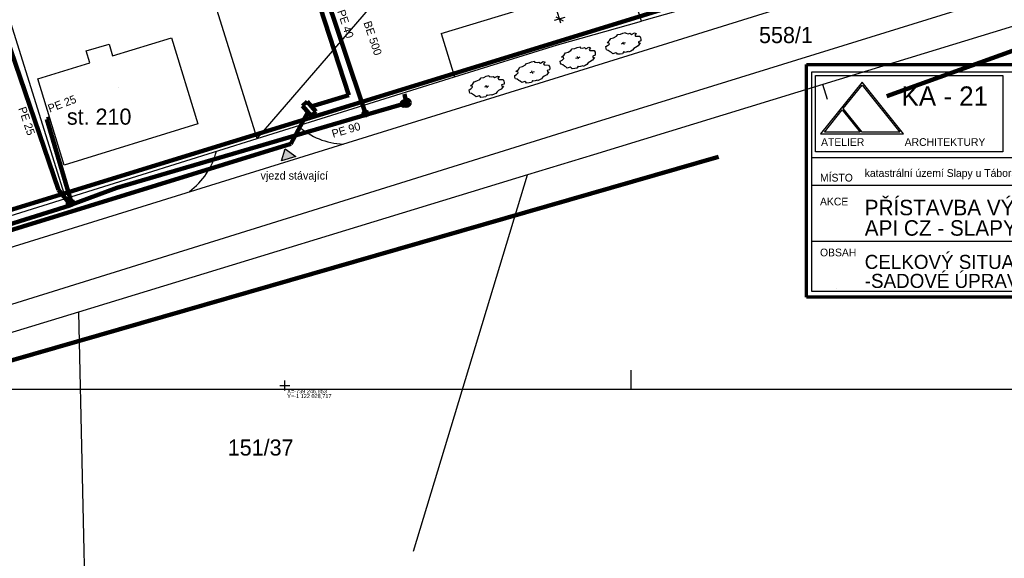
# Model space of a CAD drawing. Extents: x -740024 to -738426, y -1122140 to -1121743.
# Tile 21 of 256: x -739280 to -739157, y -1122050 to -1121983. Entities that reach past the tile are written whole.
import ezdxf

# ---------------------------------------------------------------- set-up
doc = ezdxf.new("R2010")
doc.units = 0
doc.header["$MEASUREMENT"] = 0
for name, color, linetype in [('G_BUDOVY_B404', 7, 'Continuous'), ('G_DALSI_PRVKY_MAPY_B105', 7, 'Continuous'), ('G_DALSI_PRVKY_MAPY_B601', 7, 'Continuous'), ('G_DALSI_PRVKY_MAPY_L21800', 7, 'Continuous'), ('G_HRANICE_PARCEL_L21900', 7, 'Continuous'), ('G_PARCELY_KN_T100028', 7, 'Continuous'), ('G_PARCELY_KN_T18', 7, 'Continuous'), ('Kóty', 7, 'Continuous'), ('SITUACE', 7, 'Continuous'), ('souřadnice S-JSTK', 7, 'Continuous'), ('Standard', 7, 'Continuous'), ('SÍTĚ NOVÉ', 7, 'Continuous'), ('Textové bloky', 7, 'Continuous'), ('Výplně', 7, 'Continuous'), ('čevak', 7, 'Continuous')]:
    doc.layers.add(name, color=color, linetype=linetype)
doc.styles.add('GENERATED_STYLE_1', font='txt')
doc.styles.add('GENERATED_STYLE_3', font='txt')
doc.styles.add('GENERATED_STYLE_4', font='txt')
doc.dimstyles.new('GENERATED_STYLE__16', dxfattribs={"dimtxt": 1, "dimasz": 0.7125, "dimexe": 0.18, "dimexo": 0, "dimgap": 0.09, "dimtad": 1, "dimdec": 0, "dimlfac": 1000, "dimzin": 0, "dimdsep": 46, "dimtxsty": 'GENERATED_STYLE_1', "dimblk": 'ARROWHEAD_6', "dimblk1": 'ARROWHEAD_6', "dimblk2": 'ARROWHEAD_6', "dimcen": 0.09, "dimclrd": 7, "dimclre": 7, "dimclrt": 7, "dimadec": 0, "dimazin": 0, "dimtfac": 1, "dimtdec": 4, "dimtmove": 0, "dimatfit": 3, "dimfxl": 0, "dimtolj": 1, "dimtzin": 0, "dimarcsym": 0})

# ---------------------------------------------------------------- blocks, each defined once
blk = doc.blocks.new('*D1351', base_point=(-738576.99, -1121962.54))
at = {"layer": 'Kóty'}
for p, q in [((-739221.11, -1121955.59), (-739228.13, -1121932.63)), ((-739220.43, -1121955.39), (-739221.78, -1121955.8)), ((-739221.57, -1121955.34), (-739220.64, -1121955.84)), ((-739212.68, -1121983.14), (-739221.11, -1121955.59)), ((-739213.15, -1121982.89), (-739212.22, -1121983.39)), ((-739212.01, -1121982.94), (-739213.36, -1121983.35)), ((-739212.52, -1121983.68), (-739212.68, -1121983.14))]:
    blk.add_line(p, q, dxfattribs=at)
at = {"layer": 'Kóty', "char_height": 1, "attachment_point": 7, "rotation": 286.9968, "style": 'GENERATED_STYLE_1'}
for s, insert in [('{24\xa0015}', (-739225.04, -1121942.05)), ('{28\xa0808}', (-739217.31, -1121967.31))]:
    blk.add_mtext(s, dxfattribs=dict(at, insert=insert))
blk = doc.blocks.new('ARROWHEAD_6')
at = {"color": 0, "linetype": 'Continuous', "lineweight": 0}
for p, q in [((0, 0), (-1, 0)), ((-0.5, -0.5), (0.5, 0.5))]:
    blk.add_line(p, q, dxfattribs=at)

msp = doc.modelspace()

# ---------------------------------------------------------------- hatches: boundary and pattern name
at = {"layer": 'Výplně', "linetype": 'Continuous', "lineweight": 60}
msp.add_hatch(color=1, dxfattribs=at).paths.add_polyline_path([(-739246.7986, -1121999.2874), (-739245.495, -1122000.2391), (-739247.2665, -1122000.7914)], flags=0)

# ---------------------------------------------------------------- linework, layer by layer
at = {"layer": 'G_BUDOVY_B404'}
msp.add_line((-739267.585, -1121991.6256), (-739267.5849, -1121991.6256), dxfattribs=at)
at = {"layer": 'G_DALSI_PRVKY_MAPY_B105'}
for p, q in [((-739179.895, -1121991.2956), (-739179.8949, -1121991.2956)), ((-739216.645, -1122002.5456), (-739216.6449, -1122002.5456)), ((-739178.2583, -1122016.6756), (-739178.2582, -1122016.6756)), ((-739272.525, -1122019.6056), (-739272.5249, -1122019.6056))]:
    msp.add_line(p, q, dxfattribs=at)
at = {"layer": 'G_DALSI_PRVKY_MAPY_B601'}
msp.add_line((-739166.48, -1122015.1229), (-739166.4799, -1122015.1229), dxfattribs=at)
at = {"layer": 'G_DALSI_PRVKY_MAPY_L21800', "flags": 128}
for points in [[(-739212.135, -1121990.1856), (-739156.525, -1121972.8456)], [(-739154.255, -1121979.2856), (-739209.865, -1121996.5056)], [(-739320.175, -1122023.7256), (-739212.135, -1121990.1856)], [(-739209.865, -1121996.5056), (-739318.255, -1122030.2956)]]:
    msp.add_lwpolyline(points, dxfattribs=at)
at = {"layer": 'G_HRANICE_PARCEL_L21900'}
for p, q in [((-739212.915, -1121986.3456), (-739202.475, -1121983.3956)), ((-739225.7528, -1121990.3581), (-739212.915, -1121986.3456)), ((-739250.285, -1121998.0256), (-739225.7528, -1121990.3581)), ((-739179.3294, -1121993.1435), (-739179.895, -1121991.2956))]:
    msp.add_line(p, q, dxfattribs=at)
at = {"layer": 'G_HRANICE_PARCEL_L21900', "flags": 128}
for points in [[(-739250.285, -1121998.0256), (-739271.785, -1121929.2556)], [(-739091.495, -1121955.9856), (-739122.165, -1121971.5456), (-739153.185, -1121983.1156), (-739179.895, -1121991.2956)], [(-739161.145, -1121971.7356), (-739202.475, -1121983.3956)], [(-739202.475, -1121983.3956), (-739204.1609, -1121977.9892)], [(-739282.425, -1121979.0056), (-739274.145, -1122005.4856)], [(-739179.895, -1121991.2956), (-739208.455, -1122000.0456), (-739216.645, -1122002.5456)], [(-739274.145, -1122005.4856), (-739250.285, -1121998.0256)], [(-739216.645, -1122002.5456), (-739272.525, -1122019.6056)], [(-739230.8304, -1122049.3504), (-739216.645, -1122002.5456)], [(-739319.065, -1122019.5256), (-739274.145, -1122005.4856)], [(-739272.525, -1122019.6056), (-739298.805, -1122027.6256), (-739317.205, -1122033.2356), (-739326.765, -1122036.1556)], [(-739272.525, -1122019.6056), (-739271.6224, -1122060.3905)]]:
    msp.add_lwpolyline(points, dxfattribs=at)
msp.add_lwpolyline([(-739257.675, -1121996.1756), (-739274.315, -1122001.3256), (-739277.575, -1121990.5756), (-739271.105, -1121988.5956), (-739271.555, -1121987.1156), (-739268.715, -1121986.2956), (-739268.275, -1121987.7256), (-739260.955, -1121985.4956)], close=True, dxfattribs=at)
at = {"layer": 'SITUACE'}
for p, q in [((-739181.966, -1121988.7874), (-739103.7799, -1121988.7874)), ((-739181.966, -1122017.7453), (-739181.966, -1121988.7874)), ((-739181.2665, -1121989.7193), (-739104.4907, -1121989.7193)), ((-739181.2665, -1121989.7193), (-739104.4907, -1121989.7193)), ((-739181.2665, -1122017.0396), (-739181.2665, -1121989.7193)), ((-739181.2665, -1122017.0396), (-739181.2665, -1121989.7193)), ((-739180.81, -1121990.1758), (-739157.5379, -1121990.1758)), ((-739180.81, -1121999.6546), (-739180.81, -1121990.1758)), ((-739180.81, -1121999.6546), (-739180.81, -1121990.1758)), ((-739180.81, -1121990.1758), (-739157.5379, -1121990.1758)), ((-739157.5379, -1121990.1758), (-739157.5379, -1121999.6546)), ((-739157.5379, -1121990.1758), (-739157.5379, -1121999.6546)), ((-739175.0221, -1121991.0207), (-739180.1925, -1121997.437)), ((-739175.0221, -1121991.0207), (-739180.1925, -1121997.437)), ((-739177.3683, -1121994.2925), (-739175.01, -1121991.3736)), ((-739177.3683, -1121994.2925), (-739175.01, -1121991.3736)), ((-739177.3683, -1121994.2925), (-739175.01, -1121991.3736)), ((-739169.8724, -1121997.437), (-739175.0221, -1121991.0207)), ((-739169.8724, -1121997.437), (-739175.0221, -1121991.0207)), ((-739175.01, -1121991.3736), (-739170.316, -1121997.2313)), ((-739175.01, -1121991.3736), (-739170.316, -1121997.2313)), ((-739175.01, -1121991.3736), (-739170.316, -1121997.2313)), ((-739179.6973, -1121997.2166), (-739177.4932, -1121994.4541)), ((-739179.6973, -1121997.2166), (-739177.4932, -1121994.4541)), ((-739179.6973, -1121997.2166), (-739177.4932, -1121994.4541)), ((-739177.4932, -1121994.4541), (-739175.2671, -1121997.2166)), ((-739177.4932, -1121994.4541), (-739175.2671, -1121997.2166)), ((-739177.4932, -1121994.4541), (-739175.2671, -1121997.2166)), ((-739175.0026, -1121997.2239), (-739177.3683, -1121994.2925)), ((-739175.0026, -1121997.2239), (-739177.3683, -1121994.2925)), ((-739175.0026, -1121997.2239), (-739177.3683, -1121994.2925)), ((-739180.1925, -1121997.437), (-739169.8724, -1121997.437)), ((-739180.1925, -1121997.437), (-739169.8724, -1121997.437)), ((-739175.2671, -1121997.2166), (-739179.6973, -1121997.2166)), ((-739175.2671, -1121997.2166), (-739179.6973, -1121997.2166)), ((-739175.2671, -1121997.2166), (-739179.6973, -1121997.2166)), ((-739170.316, -1121997.2313), (-739175.0026, -1121997.2239)), ((-739170.316, -1121997.2313), (-739175.0026, -1121997.2239)), ((-739170.316, -1121997.2313), (-739175.0026, -1121997.2239)), ((-739157.5379, -1121999.6546), (-739180.81, -1121999.6546)), ((-739157.5379, -1121999.6546), (-739180.81, -1121999.6546)), ((-739181.2665, -1122000.3645), (-739114.195, -1122000.3645)), ((-739181.2665, -1122000.3645), (-739114.195, -1122000.3645)), ((-739181.2665, -1122003.8162), (-739104.4907, -1122003.8162)), ((-739181.2665, -1122003.8162), (-739104.4907, -1122003.8162)), ((-739181.2665, -1122010.7557), (-739114.195, -1122010.7557)), ((-739181.2665, -1122010.7557), (-739114.195, -1122010.7557)), ((-739104.4907, -1122017.0396), (-739181.2665, -1122017.0396)), ((-739104.4907, -1122017.0396), (-739181.2665, -1122017.0396)), ((-739103.7799, -1122017.7453), (-739181.966, -1122017.7453))]:
    msp.add_line(p, q, dxfattribs=at)
at = {"layer": 'SITUACE', "color": 14, "lineweight": 70}
for p, q in [((-739181.966, -1122017.7453), (-739181.966, -1121988.7874)), ((-739181.966, -1121988.7874), (-739103.7799, -1121988.7874)), ((-739103.7799, -1122017.7453), (-739181.966, -1122017.7453))]:
    msp.add_line(p, q, dxfattribs=at)
at = {"layer": 'SITUACE'}
msp.add_circle((-739168.3769, -1121993.7532), 0.00173, dxfattribs=at)
at = {"layer": 'souřadnice S-JSTK'}
for p, q in [((-739205.9499, -1121985.4829), (-739205.5886, -1121985.2874)), ((-739205.5886, -1121985.2874), (-739205.4282, -1121985.0851)), ((-739205.4282, -1121985.0851), (-739205.0953, -1121985.037)), ((-739205.0953, -1121985.037), (-739204.8138, -1121984.8903)), ((-739204.8138, -1121984.8903), (-739204.4517, -1121984.8245)), ((-739204.4517, -1121984.8245), (-739204.4339, -1121984.9273)), ((-739204.4339, -1121984.9273), (-739204.1191, -1121984.981)), ((-739204.1191, -1121984.981), (-739203.9153, -1121984.9174)), ((-739203.9153, -1121984.9174), (-739203.7206, -1121985.0638)), ((-739203.7206, -1121985.0638), (-739203.3636, -1121984.8723)), ((-739203.3636, -1121984.8723), (-739203.1308, -1121984.9525)), ((-739203.1308, -1121984.9525), (-739203.3222, -1121985.1465)), ((-739203.3222, -1121985.1465), (-739203.2299, -1121985.2834)), ((-739203.2299, -1121985.2834), (-739202.6867, -1121985.2888)), ((-739202.6867, -1121985.2888), (-739202.584, -1121985.4936)), ((-739206.9149, -1121986.5824), (-739206.689, -1121986.4586)), ((-739206.761, -1121986.1105), (-739206.4384, -1121985.8284)), ((-739206.5223, -1121986.1168), (-739206.761, -1121986.1105)), ((-739206.689, -1121986.4586), (-739206.4753, -1121986.2677)), ((-739206.4753, -1121986.2677), (-739206.5223, -1121986.1168)), ((-739206.4384, -1121985.8284), (-739206.2763, -1121985.5735)), ((-739206.2763, -1121985.5735), (-739205.9499, -1121985.4829)), ((-739204.7334, -1121986.1654), (-739205.0198, -1121986.2547)), ((-739204.7334, -1121986.1654), (-739204.783, -1121986.0063)), ((-739204.7334, -1121986.1654), (-739204.447, -1121986.0761)), ((-739204.7334, -1121986.1654), (-739204.6838, -1121986.3246)), ((-739202.9094, -1121986.4904), (-739203.2413, -1121986.6808)), ((-739202.6569, -1121986.125), (-739202.9094, -1121986.4904)), ((-739202.5692, -1121985.8733), (-739202.8665, -1121985.9705)), ((-739202.8665, -1121985.9705), (-739202.8421, -1121986.1285)), ((-739202.8421, -1121986.1285), (-739202.6569, -1121986.125)), ((-739202.584, -1121985.4936), (-739202.553, -1121985.6666)), ((-739202.553, -1121985.6666), (-739202.5692, -1121985.8733)), ((-739212.4307, -1121987.8995), (-739212.1082, -1121987.6174)), ((-739212.1082, -1121987.6174), (-739211.946, -1121987.3625)), ((-739211.946, -1121987.3625), (-739211.6197, -1121987.2719)), ((-739211.6197, -1121987.2719), (-739211.2583, -1121987.0764)), ((-739211.2583, -1121987.0764), (-739211.0979, -1121986.8742)), ((-739211.0979, -1121986.8742), (-739210.7651, -1121986.826)), ((-739210.7651, -1121986.826), (-739210.4836, -1121986.6793)), ((-739210.4836, -1121986.6793), (-739210.1214, -1121986.6135)), ((-739210.1214, -1121986.6135), (-739210.1037, -1121986.7164)), ((-739210.1037, -1121986.7164), (-739209.7889, -1121986.77)), ((-739209.7889, -1121986.77), (-739209.5851, -1121986.7065)), ((-739209.5851, -1121986.7065), (-739209.3904, -1121986.8528)), ((-739209.3904, -1121986.8528), (-739209.0334, -1121986.6614)), ((-739209.0334, -1121986.6614), (-739208.8006, -1121986.7415)), ((-739208.8006, -1121986.7415), (-739208.992, -1121986.9356)), ((-739208.992, -1121986.9356), (-739208.8996, -1121987.0724)), ((-739208.8996, -1121987.0724), (-739208.3564, -1121987.0779)), ((-739208.239, -1121987.6623), (-739208.5363, -1121987.7595)), ((-739208.5363, -1121987.7595), (-739208.5119, -1121987.9175)), ((-739208.3564, -1121987.0779), (-739208.2537, -1121987.2827)), ((-739208.2537, -1121987.2827), (-739208.2228, -1121987.4556)), ((-739208.2228, -1121987.4556), (-739208.239, -1121987.6623)), ((-739206.8838, -1121986.8344), (-739206.9149, -1121986.5824)), ((-739206.8127, -1121986.9914), (-739206.8838, -1121986.8344)), ((-739206.6031, -1121987.0528), (-739206.8127, -1121986.9914)), ((-739206.3779, -1121987.2172), (-739206.6031, -1121987.0528)), ((-739206.2255, -1121987.3077), (-739206.3779, -1121987.2172)), ((-739206.0454, -1121987.4705), (-739206.2255, -1121987.3077)), ((-739205.6647, -1121987.3537), (-739206.0454, -1121987.4705)), ((-739205.5467, -1121987.4135), (-739205.6647, -1121987.3537)), ((-739205.4497, -1121987.5337), (-739205.5467, -1121987.4135)), ((-739205.1104, -1121987.5147), (-739205.4497, -1121987.5337)), ((-739204.8349, -1121987.4751), (-739205.1104, -1121987.5147)), ((-739204.6933, -1121987.2026), (-739204.8349, -1121987.4751)), ((-739204.6127, -1121987.3017), (-739204.6933, -1121987.2026)), ((-739204.3785, -1121987.2562), (-739204.6127, -1121987.3017)), ((-739204.1255, -1121987.1911), (-739204.3785, -1121987.2562)), ((-739204.0737, -1121987.2566), (-739204.1255, -1121987.1911)), ((-739203.8143, -1121987.1426), (-739204.0737, -1121987.2566)), ((-739203.5909, -1121987.0247), (-739203.8143, -1121987.1426)), ((-739203.4441, -1121986.8269), (-739203.5909, -1121987.0247)), ((-739203.2413, -1121986.6808), (-739203.4441, -1121986.8269)), ((-739217.2895, -1121989.0609), (-739216.9281, -1121988.8654)), ((-739216.9281, -1121988.8654), (-739216.7677, -1121988.6632)), ((-739216.7677, -1121988.6632), (-739216.4348, -1121988.615)), ((-739216.4348, -1121988.615), (-739216.1534, -1121988.4684)), ((-739216.1534, -1121988.4684), (-739215.7912, -1121988.4026)), ((-739215.7912, -1121988.4026), (-739215.7735, -1121988.5054)), ((-739215.7735, -1121988.5054), (-739215.4586, -1121988.559)), ((-739215.4586, -1121988.559), (-739215.2549, -1121988.4955)), ((-739215.2549, -1121988.4955), (-739215.0602, -1121988.6418)), ((-739215.0602, -1121988.6418), (-739214.7031, -1121988.4504)), ((-739214.7031, -1121988.4504), (-739214.4704, -1121988.5305)), ((-739214.4704, -1121988.5305), (-739214.6618, -1121988.7246)), ((-739214.6618, -1121988.7246), (-739214.5694, -1121988.8614)), ((-739214.5694, -1121988.8614), (-739214.0262, -1121988.8669)), ((-739214.0262, -1121988.8669), (-739213.9235, -1121989.0717)), ((-739212.5846, -1121988.3714), (-739212.3588, -1121988.2476)), ((-739212.5536, -1121988.6234), (-739212.5846, -1121988.3714)), ((-739212.4824, -1121988.7804), (-739212.5536, -1121988.6234)), ((-739212.2729, -1121988.8419), (-739212.4824, -1121988.7804)), ((-739212.1921, -1121987.9058), (-739212.4307, -1121987.8995)), ((-739212.3588, -1121988.2476), (-739212.1451, -1121988.0567)), ((-739212.0477, -1121989.0063), (-739212.2729, -1121988.8419)), ((-739212.1451, -1121988.0567), (-739212.1921, -1121987.9058)), ((-739211.8953, -1121989.0967), (-739212.0477, -1121989.0063)), ((-739210.4032, -1121987.9545), (-739210.6896, -1121988.0438)), ((-739210.3631, -1121988.9916), (-739210.5047, -1121989.2641)), ((-739210.4032, -1121987.9545), (-739210.4528, -1121987.7954)), ((-739210.4032, -1121987.9545), (-739210.1168, -1121987.8652)), ((-739210.4032, -1121987.9545), (-739210.3536, -1121988.1136)), ((-739210.2825, -1121989.0907), (-739210.3631, -1121988.9916)), ((-739209.7953, -1121988.9802), (-739210.0482, -1121989.0452)), ((-739209.7435, -1121989.0457), (-739209.7953, -1121988.9802)), ((-739209.484, -1121988.9316), (-739209.7435, -1121989.0457)), ((-739209.2606, -1121988.8138), (-739209.484, -1121988.9316)), ((-739209.1139, -1121988.6159), (-739209.2606, -1121988.8138)), ((-739208.911, -1121988.4698), (-739209.1139, -1121988.6159)), ((-739208.5792, -1121988.2794), (-739208.911, -1121988.4698)), ((-739208.3267, -1121987.9141), (-739208.5792, -1121988.2794)), ((-739208.5119, -1121987.9175), (-739208.3267, -1121987.9141)), ((-739221.8231, -1121990.2574), (-739221.461, -1121990.1916)), ((-739221.461, -1121990.1916), (-739221.4432, -1121990.2944)), ((-739220.73, -1121990.4308), (-739220.3729, -1121990.2394)), ((-739220.3729, -1121990.2394), (-739220.1402, -1121990.3196)), ((-739218.2544, -1121990.1604), (-739218.0286, -1121990.0366)), ((-739218.2233, -1121990.4124), (-739218.2544, -1121990.1604)), ((-739218.1005, -1121989.6885), (-739217.7779, -1121989.4064)), ((-739217.8619, -1121989.6948), (-739218.1005, -1121989.6885)), ((-739218.0286, -1121990.0366), (-739217.8148, -1121989.8458)), ((-739217.8148, -1121989.8458), (-739217.8619, -1121989.6948)), ((-739217.7779, -1121989.4064), (-739217.6158, -1121989.1515)), ((-739217.6158, -1121989.1515), (-739217.2895, -1121989.0609)), ((-739216.073, -1121989.7435), (-739216.3594, -1121989.8328)), ((-739216.073, -1121989.7435), (-739216.1226, -1121989.5844)), ((-739216.073, -1121989.7435), (-739215.7866, -1121989.6542)), ((-739216.073, -1121989.7435), (-739216.0234, -1121989.9026)), ((-739214.2489, -1121990.0684), (-739214.5808, -1121990.2589)), ((-739213.9965, -1121989.7031), (-739214.2489, -1121990.0684)), ((-739213.9088, -1121989.4513), (-739214.2061, -1121989.5486)), ((-739214.2061, -1121989.5486), (-739214.1817, -1121989.7066)), ((-739214.1817, -1121989.7066), (-739213.9965, -1121989.7031)), ((-739213.9235, -1121989.0717), (-739213.8926, -1121989.2446)), ((-739213.8926, -1121989.2446), (-739213.9088, -1121989.4513)), ((-739211.7152, -1121989.2595), (-739211.8953, -1121989.0967)), ((-739211.3345, -1121989.1427), (-739211.7152, -1121989.2595)), ((-739211.2164, -1121989.2025), (-739211.3345, -1121989.1427)), ((-739211.1195, -1121989.3227), (-739211.2164, -1121989.2025)), ((-739210.7802, -1121989.3038), (-739211.1195, -1121989.3227)), ((-739210.5047, -1121989.2641), (-739210.7802, -1121989.3038)), ((-739210.0482, -1121989.0452), (-739210.2825, -1121989.0907)), ((-739223.7703, -1121991.4776), (-739223.4477, -1121991.1955)), ((-739223.4477, -1121991.1955), (-739223.2856, -1121990.9405)), ((-739223.2856, -1121990.9405), (-739222.9592, -1121990.8499)), ((-739222.9592, -1121990.8499), (-739222.5979, -1121990.6545)), ((-739222.5979, -1121990.6545), (-739222.4375, -1121990.4522)), ((-739222.4375, -1121990.4522), (-739222.1046, -1121990.404)), ((-739222.1046, -1121990.404), (-739221.8231, -1121990.2574)), ((-739221.7428, -1121991.5325), (-739221.7924, -1121991.3734)), ((-739221.7428, -1121991.5325), (-739221.4564, -1121991.4432)), ((-739221.4432, -1121990.2944), (-739221.1284, -1121990.3481)), ((-739221.1284, -1121990.3481), (-739220.9246, -1121990.2845)), ((-739220.9246, -1121990.2845), (-739220.73, -1121990.4308)), ((-739220.1402, -1121990.3196), (-739220.3315, -1121990.5136)), ((-739220.3315, -1121990.5136), (-739220.2392, -1121990.6504)), ((-739220.2392, -1121990.6504), (-739219.696, -1121990.6559)), ((-739219.5786, -1121991.2404), (-739219.8759, -1121991.3376)), ((-739219.8759, -1121991.3376), (-739219.8514, -1121991.4956)), ((-739219.696, -1121990.6559), (-739219.5933, -1121990.8607)), ((-739219.5933, -1121990.8607), (-739219.5624, -1121991.0337)), ((-739219.5624, -1121991.0337), (-739219.5786, -1121991.2404)), ((-739218.1522, -1121990.5695), (-739218.2233, -1121990.4124)), ((-739217.9427, -1121990.6309), (-739218.1522, -1121990.5695)), ((-739217.7175, -1121990.7953), (-739217.9427, -1121990.6309)), ((-739217.5651, -1121990.8858), (-739217.7175, -1121990.7953)), ((-739217.3849, -1121991.0486), (-739217.5651, -1121990.8858)), ((-739217.0042, -1121990.9317), (-739217.3849, -1121991.0486)), ((-739216.8862, -1121990.9915), (-739217.0042, -1121990.9317)), ((-739216.7893, -1121991.1117), (-739216.8862, -1121990.9915)), ((-739216.45, -1121991.0928), (-739216.7893, -1121991.1117)), ((-739216.1744, -1121991.0531), (-739216.45, -1121991.0928)), ((-739216.0328, -1121990.7806), (-739216.1744, -1121991.0531)), ((-739215.9523, -1121990.8797), (-739216.0328, -1121990.7806)), ((-739215.718, -1121990.8343), (-739215.9523, -1121990.8797)), ((-739215.465, -1121990.7692), (-739215.718, -1121990.8343)), ((-739215.4133, -1121990.8347), (-739215.465, -1121990.7692)), ((-739215.1538, -1121990.7206), (-739215.4133, -1121990.8347)), ((-739214.9304, -1121990.6028), (-739215.1538, -1121990.7206)), ((-739214.7837, -1121990.4049), (-739214.9304, -1121990.6028)), ((-739214.5808, -1121990.2589), (-739214.7837, -1121990.4049)), ((-739223.9242, -1121991.9495), (-739223.6984, -1121991.8257)), ((-739223.8931, -1121992.2015), (-739223.9242, -1121991.9495)), ((-739223.822, -1121992.3585), (-739223.8931, -1121992.2015)), ((-739223.6124, -1121992.4199), (-739223.822, -1121992.3585)), ((-739223.5317, -1121991.4839), (-739223.7703, -1121991.4776)), ((-739223.6984, -1121991.8257), (-739223.4846, -1121991.6348)), ((-739223.3873, -1121992.5843), (-739223.6124, -1121992.4199)), ((-739223.4846, -1121991.6348), (-739223.5317, -1121991.4839)), ((-739223.2349, -1121992.6748), (-739223.3873, -1121992.5843)), ((-739223.0547, -1121992.8376), (-739223.2349, -1121992.6748)), ((-739221.7428, -1121991.5325), (-739222.0292, -1121991.6218)), ((-739221.7026, -1121992.5697), (-739221.8442, -1121992.8421)), ((-739221.7428, -1121991.5325), (-739221.6931, -1121991.6916)), ((-739221.622, -1121992.6687), (-739221.7026, -1121992.5697)), ((-739221.3878, -1121992.6233), (-739221.622, -1121992.6687)), ((-739221.1348, -1121992.5582), (-739221.3878, -1121992.6233)), ((-739221.083, -1121992.6237), (-739221.1348, -1121992.5582)), ((-739220.8236, -1121992.5096), (-739221.083, -1121992.6237)), ((-739220.6002, -1121992.3918), (-739220.8236, -1121992.5096)), ((-739220.4535, -1121992.194), (-739220.6002, -1121992.3918)), ((-739220.2506, -1121992.0479), (-739220.4535, -1121992.194)), ((-739219.9187, -1121991.8575), (-739220.2506, -1121992.0479)), ((-739219.6662, -1121991.4921), (-739219.9187, -1121991.8575)), ((-739219.8514, -1121991.4956), (-739219.6662, -1121991.4921)), ((-739222.674, -1121992.7207), (-739223.0547, -1121992.8376)), ((-739222.556, -1121992.7805), (-739222.674, -1121992.7207)), ((-739222.459, -1121992.9007), (-739222.556, -1121992.7805)), ((-739222.1198, -1121992.8818), (-739222.459, -1121992.9007)), ((-739221.8442, -1121992.8421), (-739222.1198, -1121992.8818)), ((-739246.8529, -1122029.3423), (-739246.8529, -1122028.0923)), ((-739247.4779, -1122028.7173), (-739246.2279, -1122028.7173))]:
    msp.add_line(p, q, dxfattribs=at)
at = {"layer": 'Standard'}
for q in [(-739169.9457, -1121967.3528), (-739225.7528, -1121990.3581)]:
    msp.add_line((-739227.4084, -1121984.9526), q, dxfattribs=at)
at = {"layer": 'Standard', "color": 1, "lineweight": 200}
for p, q in [((-739243.365, -1121978.7856), (-739238.8854, -1121992.6084)), ((-739238.8704, -1121992.6047), (-739243.581, -1121994.0474)), ((-739244.6736, -1121993.9298), (-739244.0843, -1121993.4129)), ((-739242.9936, -1121994.6562), (-739244.0843, -1121993.4129)), ((-739244.0046, -1121994.7392), (-739246.0931, -1121998.6719)), ((-739244.6736, -1121993.9298), (-739243.5829, -1121995.1732)), ((-739243.5829, -1121995.1732), (-739242.9936, -1121994.6562)), ((-739246.0931, -1121998.6719), (-739306.6831, -1122017.3633))]:
    msp.add_line(p, q, dxfattribs=at)
at = {"layer": 'Standard'}
for centre, start, end in [((-739239.2174, -1121989.7199), 228.286064, 267.565044), ((-739264.0894, -1121997.3745), 306.64713, 345.92611)]:
    msp.add_arc(centre, 9, start, end, dxfattribs=at)
at = {"layer": 'SÍTĚ NOVÉ'}
for p, q in [((-739250.285, -1121998.0256), (-739212.4344, -1121954.0858)), ((-739203.815, -1122026.8021), (-739203.815, -1122029.1865)), ((-739308.9475, -1122029.1865), (-739098.815, -1122029.1865))]:
    msp.add_line(p, q, dxfattribs=at)
at = {"layer": 'SÍTĚ NOVÉ', "color": 1, "lineweight": 200}
for p, q in [((-739300.7666, -1122012.9901), (-739158.3824, -1121969.1704)), ((-739171.9311, -1121992.7295), (-739113.019, -1121971.4861)), ((-739331.8204, -1122040.2438), (-739192.88, -1122000.2836))]:
    msp.add_line(p, q, dxfattribs=at)
at = {"layer": 'Výplně', "flags": 128}
msp.add_lwpolyline([(-739246.7986, -1121999.2874), (-739245.495, -1122000.2391), (-739247.2665, -1122000.7914)], close=True, dxfattribs=at)
at = {"layer": 'čevak', "color": 1, "lineweight": 200}
for p, q in [((-739281.555, -1121985.1856), (-739275.015, -1122004.3956)), ((-739232.1503, -1121992.7677), (-739231.6653, -1121992.6461)), ((-739231.9239, -1121993.8512), (-739231.4643, -1121993.2586)), ((-739231.7862, -1121993.1919), (-739231.9078, -1121992.7069)), ((-739276.475, -1121995.5856), (-739276.0989, -1121995.443)), ((-739276.475, -1121995.5856), (-739273.405, -1122006.0156)), ((-739275.015, -1122004.3956), (-739273.625, -1122006.0956))]:
    msp.add_line(p, q, dxfattribs=at)
at = {"layer": 'čevak', "color": 1, "lineweight": 200, "flags": 128}
for points in [[(-739242.4069, -1121978.2396), (-739242.3367, -1121978.4095), (-739236.8133, -1121994.8917)], [(-739232.065, -1121993.6856), (-739236.755, -1121995.0656), (-739267.745, -1122004.1256), (-739273.345, -1122006.2356), (-739273.605, -1122006.3356), (-739293.235, -1122012.4556), (-739310.815, -1122017.6256), (-739312.915, -1122020.8956), (-739328.105, -1122024.9556)], [(-739231.695, -1121993.5556), (-739232.065, -1121993.6856)], [(-739273.605, -1122006.3356), (-739273.625, -1122006.0956)], [(-739273.345, -1122006.2356), (-739273.405, -1122006.0156)]]:
    msp.add_lwpolyline(points, dxfattribs=at)
at = {"layer": 'čevak', "color": 1, "lineweight": 200}
for centre, radius in [((-739232.065, -1121993.6856), 0.25), ((-739231.695, -1121993.5556), 0.375), ((-739236.825, -1121994.8956), 0.25), ((-739273.625, -1122006.0956), 0.25), ((-739273.405, -1122006.0156), 0.25)]:
    msp.add_circle(centre, radius, dxfattribs=at)

# ---------------------------------------------------------------- texts
at = {"layer": 'G_PARCELY_KN_T100028', "insert": (-739273.9693, -1121995.3017), "char_height": 2, "attachment_point": 4, "style": 'GENERATED_STYLE_1'}
msp.add_mtext('{st. 210}', dxfattribs=at)
at = {"layer": 'G_PARCELY_KN_T18', "char_height": 2, "attachment_point": 7, "style": 'GENERATED_STYLE_1'}
for s, insert in [('{558/1}', (-739187.8523, -1121986.1715)), ('{151/37}', (-739253.9507, -1122037.4712))]:
    msp.add_mtext(s, dxfattribs=dict(at, insert=insert))
at = {"layer": 'SITUACE', "attachment_point": 7, "style": 'GENERATED_STYLE_1'}
for s, insert, char_height in [('{KA - 21}', (-739170.1208, -1121993.944), 2.41315), ('{ATELIER              ARCHITEKTURY}', (-739180.1328, -1121998.9468), 0.965261), ('{MÍSTO}', (-739180.2669, -1122003.3763), 0.96526), ('{katastrální území Slapy u Tábora - č.parc. 216/14, 216/36, 222/1,}', (-739174.7031, -1122003.074), 0.9666), ('{AKCE}', (-739180.2669, -1122006.3443), 0.96526), ('{OBSAH}', (-739180.2669, -1122012.6803), 0.96526)]:
    msp.add_mtext(s, dxfattribs=dict(at, insert=insert, char_height=char_height))
at = {"layer": 'SITUACE', "attachment_point": 7}
for s, insert, char_height, line_spacing_factor, style in [('{PŘÍSTAVBA VÝROBNÍ HALY\\PAPI CZ - SLAPY U TÁBORA}', (-739174.7031, -1122010.1274), 1.928894, 0.791044, 'GENERATED_STYLE_3'), ('{CELKOVÝ SITUAČNÍ VÝKRES\\P-SADOVÉ ÚPRAVY}', (-739174.7031, -1122016.6176), 1.75, 0.809296, 'GENERATED_STYLE_1')]:
    msp.add_mtext(s, dxfattribs=dict(at, insert=insert, char_height=char_height, line_spacing_factor=line_spacing_factor, style=style))
at = {"layer": 'souřadnice S-JSTK', "char_height": 0.5, "attachment_point": 4, "style": 'GENERATED_STYLE_1'}
for s, insert in [('{X=-739\xa0246,853}', (-739246.5529, -1122029.4945)), ('{Y=-1\xa0122\xa0028,717}', (-739246.5529, -1122030.0945))]:
    msp.add_mtext(s, dxfattribs=dict(at, insert=insert))
at = {"layer": 'Textové bloky', "insert": (-739249.8739, -1122003.4179), "char_height": 1, "attachment_point": 7, "style": 'GENERATED_STYLE_1'}
msp.add_mtext('{vjezd stávající}', dxfattribs=at)
at = {"layer": 'čevak', "color": 1, "lineweight": 60, "char_height": 1, "attachment_point": 7, "style": 'GENERATED_STYLE_4'}
for s, insert, rotation in [('{PE 40}', (-739240.3569, -1121982.1911), 288.445), ('{BE 500}', (-739237.0944, -1121983.6058), 288.445), ('{PE 25}', (-739276.0976, -1121994.8095), 20.772), ('{PE 25}', (-739280.0407, -1121994.2713), 288.801), ('{PE 90}', (-739240.8392, -1121997.9415), 16.31)]:
    msp.add_mtext(s, dxfattribs=dict(at, insert=insert, rotation=rotation))

# ---------------------------------------------------------------- dimensions: what is measured, and where the dimension line sits
at = {"layer": 'Kóty'}
dim = msp.add_linear_dim(base=(-739212.6844, -1121983.1429), p1=(-739203.435, -1121980.3156), p2=(-739218.105, -1121954.6756), angle=106.996778, dimstyle='GENERATED_STYLE__16', dxfattribs=at)
dim.commit()
dim.dimension.update_dxf_attribs({"geometry": '*D1351', "text_midpoint": (-739216.2255, -1121969.1632)})

doc.saveas('drawing.dxf')
